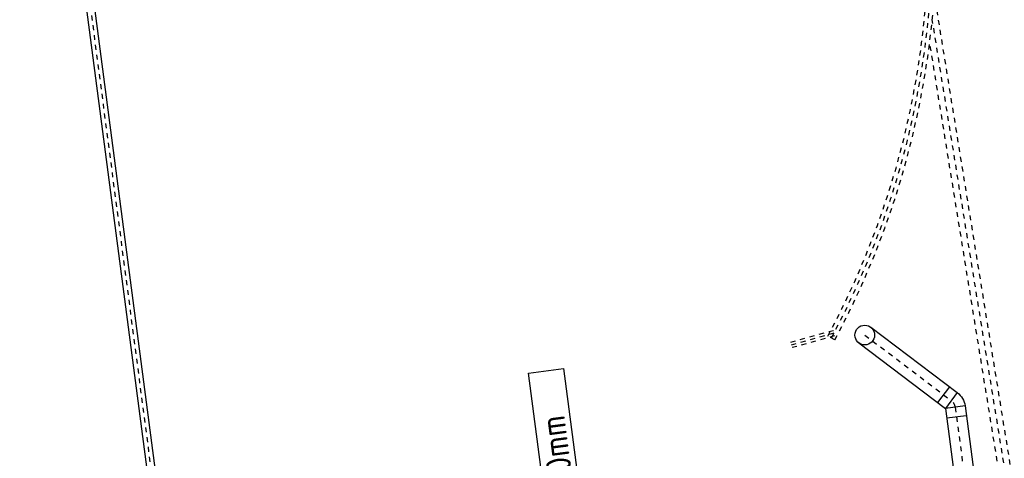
# Model space of a CAD drawing. Header units: metres. Extents: x 118052 to 118564, y 454784 to 455719.
# Tile 145 of 160: x 118523 to 118543, y 455304 to 455313. Entities that reach past the tile are written whole.
import ezdxf

# ---------------------------------------------------------------- set-up
doc = ezdxf.new("R2010")
doc.units = ezdxf.units.M
doc.header["$LTSCALE"] = 0.5
doc.linetypes.add('Tauw_HIDDEN2', pattern=[5.6, 4, -1.6])
doc.linetypes.add('Tauw_L_Center2', pattern=[6.499, 4, -0.833, 0.833, -0.833])
for name, color, linetype in [('EL_N_A_EB00----REVISIE~-_-----', 1, 'Continuous'), ('GRAAFWERKZAAMHEDEN', 6, 'Continuous'), ('Koningsstal VIEUWPORT', 254, 'Continuous'), ('ZU_B_-_EL999---LW_pvc110_pbr00~H_-----', 1, 'Tauw_L_Center2'), ('ZU_B_-_EL999---LW_pvc110_pbr00~W_-----', 15, 'Tauw_HIDDEN2'), ('ZU_B_-_EL999---LW_pvc160_vbr11~H_-----', 1, 'Tauw_L_Center2'), ('ZU_B_-_EL999---LW_pvc160_vbr11~W_-----', 8, 'Tauw_HIDDEN2'), ('ZU_B_-_EL999---LX_onb250_sdr00~H_-----', 1, 'Tauw_L_Center2'), ('ZU_B_-_EL999---LX_onb250_sdr00~W_-----', 8, 'Tauw_HIDDEN2'), ('ZU_N_-_EL999---LLVpvc400_vgr11~W_-----', 2, 'Continuous'), ('ZU_N_-_EL999---LLVpvc400_zbr11~H_-----', 2, 'Tauw_L_Center2'), ('ZU_N_-_EL999---LLVpvc400_zbr11~W_-----', 2, 'Continuous'), ('ZU_N_-_EL999---LSSpvc160_vgr11~H_-----', 2, 'Tauw_L_Center2'), ('ZU_N_-_EL999---LSSpvc160_vgr11~W_-----', 8, 'Continuous')]:
    doc.layers.add(name, color=color, linetype=linetype)
doc.styles.add('BURO-025', font='Isocp.shx', dxfattribs={"height": 500})

# ---------------------------------------------------------------- blocks, each defined once
blk = doc.blocks.new('A$C6DFC50BF')
at = {"layer": 'GRAAFWERKZAAMHEDEN'}
blk.add_lwpolyline([(81293, -82922), (88717, -82922), (88717, -83636), (81293, -83636)], close=True, dxfattribs=at)
at = {"layer": 'GRAAFWERKZAAMHEDEN', "color": 2, "style": 'BURO-025'}
blk.add_text('SLEUFBREEDTE=1000mm', height=500, rotation=359.9837, dxfattribs=at).set_placement((81328, -83532))
blk = doc.blocks.new('Leidingen')
at = {"layer": 'ZU_B_-_EL999---LW_pvc110_pbr00~H_-----'}
blk.add_lwpolyline([(-173633.3, -28431.4), (-173509.9, -29320.1)], dxfattribs=at)
at = {"layer": 'ZU_B_-_EL999---LW_pvc110_pbr00~W_-----'}
for points in [[(-173687.8, -28438.9), (-173564.4, -29327.7)], [(-173578.9, -28423.8), (-173455.4, -29312.6)]]:
    blk.add_lwpolyline(points, dxfattribs=at)
at = {"layer": 'ZU_B_-_EL999---LW_pvc160_vbr11~H_-----'}
blk.add_lwpolyline([(-173601.5, -29254.8, 0.1436279), (-164439.4, -32470.3, 0.1583844), (-154141.9, -29709.5, 0.1583845), (-147433.9, -21423.3, 0.1583844), (-146877.5, -10776.7, 0.0933316), (-149643.3, -5022.7), (-143169.1, 1452.7, 0.1989124), (-143145.1, 1510.7), (-143145.2, 2108.2)], format="xyb", dxfattribs=at)
at = {"layer": 'ZU_B_-_EL999---LW_pvc160_vbr11~W_-----'}
blk.add_line((-173648.2, -29319.8), (-173554.9, -29189.8), dxfattribs=at)
for points in [[(-173648.2, -29319.8, 0.1436279), (-164443.5, -32550.2, 0.1583844), (-154098.4, -29776.6, 0.1583845), (-147359.2, -21451.9, 0.1583844), (-146800.2, -10756, 0.0923313), (-149538.2, -5030.7), (-143112.6, 1396.1, 0.1989124), (-143065.1, 1510.7), (-143065.2, 2108.2)], [(-173554.9, -29189.8, 0.1436279), (-164435.2, -32390.4, 0.1583844), (-154185.5, -29642.4, 0.1583845), (-147508.6, -21394.6, 0.1583844), (-146954.7, -10797.5, 0.0943408), (-149748.6, -5014.8), (-143225.7, 1509.3, 0.1989124), (-143225.1, 1510.7), (-143225.2, 2108.2)]]:
    blk.add_lwpolyline(points, format="xyb", dxfattribs=at)
at = {"layer": 'ZU_B_-_EL999---LX_onb250_sdr00~H_-----'}
blk.add_lwpolyline([(-183231.8, -30883.3), (-181575.8, -32539.1), (-167475, -32120.9)], dxfattribs=at)
at = {"layer": 'ZU_B_-_EL999---LX_onb250_sdr00~W_-----'}
for points in [[(-183143.5, -30794.9), (-181525.5, -32412.6), (-167926.4, -32009.2)], [(-183320.2, -30971.7), (-181626, -32665.6), (-166969.1, -32230.9)]]:
    blk.add_lwpolyline(points, dxfattribs=at)
at = {"layer": 'ZU_N_-_EL999---LLVpvc400_vgr11~W_-----'}
blk.add_circle((-173633, -29932.6), 200, dxfattribs=at)
at = {"layer": 'ZU_N_-_EL999---LLVpvc400_zbr11~H_-----'}
blk.add_lwpolyline([(-173633, -29932.6), (-175177, -31501, -0.2009204), (-175320.9, -31561.3), (-180897.5, -31561.8, -0.4142007), (-181099.5, -31359.8), (-181100, -25487, 0.4142007), (-181302, -25285), (-182509.8, -25285.1)], format="xyb", dxfattribs=at)
at = {"layer": 'ZU_N_-_EL999---LLVpvc400_zbr11~W_-----', "linetype": 'Continuous'}
for p, q in [((-174894.2, -31498.8), (-175179.2, -31218.2)), ((-175520.9, -31761.3), (-175520.9, -31361.3)), ((-175320.9, -31761.3), (-175320.9, -31361.3)), ((-175034.5, -31641.3), (-175319.5, -31360.7))]:
    blk.add_line(p, q, dxfattribs=at)
at = {"layer": 'ZU_N_-_EL999---LLVpvc400_zbr11~W_-----'}
for points in [[(-173775.5, -29792.3), (-175319.5, -31360.7, -0.2009204), (-175320.9, -31361.3), (-180897.5, -31361.8, -0.4142007), (-180899.5, -31359.8), (-180900, -25486.9, 0.4142007), (-181302, -25085), (-182509.8, -25085.1)], [(-173490.4, -30072.9), (-175034.5, -31641.3, -0.2009204), (-175320.9, -31761.3), (-180897.4, -31761.8, -0.4142007), (-181299.5, -31359.9), (-181300, -25487, 0.4142007), (-181302, -25485), (-182509.8, -25485.1)]]:
    blk.add_lwpolyline(points, format="xyb", dxfattribs=at)
at = {"layer": 'ZU_N_-_EL999---LSSpvc160_vgr11~H_-----'}
blk.add_lwpolyline([(-164770.3, -15224.8), (-180150.7, -15225.8, -0.1989124)], format="xyb", dxfattribs=at)
at = {"layer": 'ZU_N_-_EL999---LSSpvc160_vgr11~W_-----'}
for points in [[(-164770.3, -15304.8), (-190698.6, -15306.4, -0.1989124), (-191151.2, -15119), (-194202.9, -12067.7, -0.1985063), (-194390.4, -11616.1), (-194398.4, -6706.5)], [(-164770.3, -15144.8), (-190698.6, -15146.4, -0.1989124), (-191038.1, -15005.9), (-194089.8, -11954.5, -0.1985063), (-194230.4, -11615.9), (-194238.4, -6706.4)]]:
    blk.add_lwpolyline(points, format="xyb", dxfattribs=at)
at = {"layer": 'EL_N_A_EB00----REVISIE~-_-----'}
blk.add_blockref('A$C6DFC50BF', (-262229.9, 59850.1), dxfattribs=at)

msp = doc.modelspace()

# ---------------------------------------------------------------- block references
at = {"layer": 'Koningsstal VIEUWPORT', "color": 6, "xscale": 0.0009975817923, "yscale": 0.0009975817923, "zscale": 0.0009975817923, "rotation": 97.46987594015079}
msp.add_blockref('Leidingen', (118487.852, 455474.689), dxfattribs=at)

doc.saveas('drawing.dxf')
